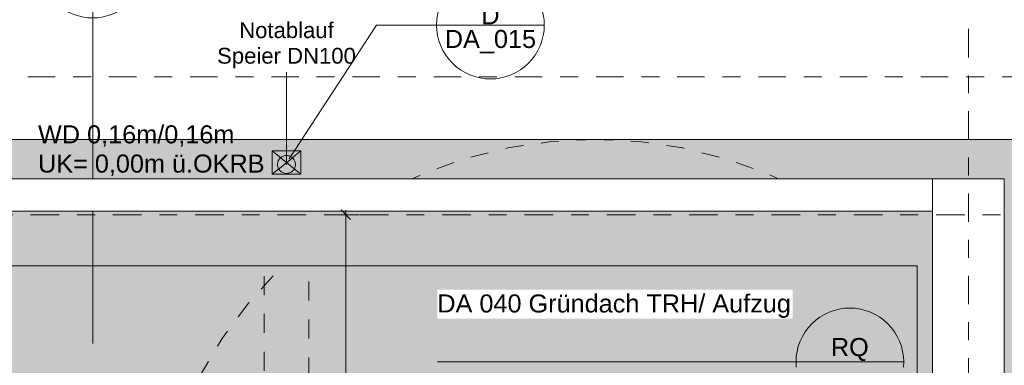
# Model space of a CAD drawing. Header units: metres. Extents: x -180 to 4, y -47 to 4.
# Tile 67 of 256: x -165.51 to -160.02, y -1.29 to 0.64. Entities that reach past the tile are written whole.
import ezdxf

# ---------------------------------------------------------------- set-up
doc = ezdxf.new("R2010")
doc.units = ezdxf.units.M
doc.header["$LTSCALE"] = 0.05
doc.header["$PDMODE"] = 1
doc.header["$PDSIZE"] = -2
for name, pattern in [('ISO-10 Strichpunktlinie', [4.699, 3.048, -0.762, 0.127, -0.762]), ('Linienart-34', [4.233, 2.116, -2.117]), ('Linienart-53', [5.291531, 3.175, -1.058062, 0.352704, -0.705764]), ('VW-01 Strichlinie kurz', [1.999894, 0.999947, -0.999947])]:
    doc.linetypes.add(name, pattern=pattern)
doc.layers.get('0').update_dxf_attribs({"lineweight": 25})
for name, color, linetype, lineweight, true_color in [('30 -34 Innenwände- 11 Durchbruch', 4, 'Continuous', 9, 0x00ffff), ('30 -36 Dächer- 3 Dachbeläge', 7, 'Continuous', 15, 0x9999ff), ('30 -36 Dächer- 3 Dachbeläge Gründach', 250, 'Continuous', 9, 0x333333), ('70 -72 Beschriftung- 1 Beschriftung allgemein', 7, 'Continuous', 9, 0xff6633), ('70 -72 Beschriftung- 7 Detailverweise', 7, 'Continuous', 9, 0x00dd00), ('70 -72 Beschriftung- 7 Detailverweise Linie', 7, 'Continuous', 9, 0x00dd00), ('70 -76 Bemaßung- 2 Allgemein', 7, 'Continuous', 5, 0x6666cc), ('CW-Unsichtbar', 7, 'Continuous', 9, 0x599559)]:
    doc.layers.add(name, color=color, linetype=linetype, lineweight=lineweight, true_color=true_color)
for name, color, linetype, lineweight in [('30 -36 Dächer- 9 Sonstiges zur KG360', 7, 'VW-01 Strichlinie kurz', 9), ('40 -41 Abwasser_Wasser_Gas- 2 Wasser-1', 7, 'Continuous', 15), ('60- 61 allgemeine Ausstattung- 4 Terrassen', 7, 'Continuous', 9), ('70 -71 Achsen- 1 Gebäudeachsen', 7, 'Linienart-53', 18), ('70 -72 Beschriftung- 5 Höhenkoten', 7, 'Continuous', 15), ('70 -73 Bauteildarst.- 2 verdeckt 0.15', 7, 'Linienart-34', 15), ('Keine', 7, 'Continuous', 9)]:
    doc.layers.add(name, color=color, linetype=linetype, lineweight=lineweight)
doc.styles.add('Arial', font='arial.ttf')
doc.dimstyles.new('k+k_klein', dxfattribs={"dimtxt": 0.075516, "dimasz": 0.05302, "dimexe": 0.05, "dimexo": 0.15, "dimgap": 0.005, "dimtad": 1, "dimdec": 3, "dimtxsty": 'Arial', "dimblk": 'VW_SLASH-2', "dimblk1": 'VW_SLASH-2', "dimblk2": 'VW_SLASH-2', "dimcen": 0, "dimdle": 0.025, "dimadec": 3, "dimazin": 0, "dimtfac": 0.75, "dimtdec": 3, "dimtix": 1, "dimtmove": 0, "dimatfit": 0, "dimldrblk": 'VW_FILLEDARROW', "dimfxl": 0.1, "dimfxlon": 1, "dimfrac": 2, "dimtolj": 1, "dimarcsym": 0})

# ---------------------------------------------------------------- blocks, each defined once
blk = doc.blocks.new('Gruppe-1391')
at = {"layer": '30 -36 Dächer- 9 Sonstiges zur KG360', "color": 9, "lineweight": 5, "true_color": 0xbababa, "flags": 128}
blk.add_lwpolyline([(-162.301, -0.027), (-162.056, -0.0391), (-161.8133, -0.0751), (-161.5753, -0.1347), (-161.3443, -0.2173), (-161.1225, -0.3222), (-160.9121, -0.4484), (-160.715, -0.5945), (-160.5332, -0.7593), (-160.3685, -0.9411), (-160.2223, -1.1381), (-160.0962, -1.3486), (-159.9913, -1.5703), (-159.9086, -1.8013), (-159.849, -2.0393), (-159.813, -2.282), (-159.801, -2.527), (-159.813, -2.7721), (-159.849, -3.0148), (-159.9086, -3.2528), (-159.9913, -3.4838), (-160.0962, -3.7055), (-160.2223, -3.916), (-160.3685, -4.113), (-160.5332, -4.2948), (-160.715, -4.4596), (-160.9121, -4.6057), (-161.1225, -4.7318), (-161.3443, -4.8367), (-161.5753, -4.9194), (-161.8133, -4.979), (-162.056, -5.015), (-162.301, -5.027), (-162.546, -5.015), (-162.7887, -4.979), (-163.0267, -4.9194), (-163.2577, -4.8367), (-163.4795, -4.7318), (-163.6899, -4.6057), (-163.887, -4.4596), (-164.0688, -4.2948), (-164.2335, -4.113), (-164.3797, -3.916), (-164.5058, -3.7055), (-164.6107, -3.4838), (-164.6934, -3.2528), (-164.753, -3.0148), (-164.789, -2.7721), (-164.801, -2.527), (-164.789, -2.282), (-164.753, -2.0393), (-164.6934, -1.8013), (-164.6107, -1.5703), (-164.5058, -1.3486), (-164.3797, -1.1381), (-164.2335, -0.9411), (-164.0688, -0.7593), (-163.887, -0.5945), (-163.6899, -0.4484), (-163.4795, -0.3222), (-163.2577, -0.2173), (-163.0267, -0.1347), (-162.7887, -0.0751), (-162.546, -0.0391)], close=True, dxfattribs=at)
at = {"layer": '30 -36 Dächer- 9 Sonstiges zur KG360', "lineweight": 9, "transparency": 33554687, "flags": 128}
blk.add_lwpolyline([(-162.301, -2.1858), (-161.9598, -2.5228), (-162.301, -2.8682), (-162.6422, -2.5313)], close=True, dxfattribs=at)
at = {"layer": '30 -36 Dächer- 9 Sonstiges zur KG360', "color": 7, "transparency": 33554687, "insert": (-161.9598, -2.4045), "char_height": 0.0881, "attachment_point": 1, "line_spacing_factor": 0.969685, "style": 'Arial'}
blk.add_mtext('Sekurant', dxfattribs=at)
at = {"color": 255, "linetype": 'Continuous', "transparency": 33554687}
blk.add_wipeout([(-162.3004, -2.5779), (-162.3054, -2.5777), (-162.3103, -2.577), (-162.3151, -2.5759), (-162.3199, -2.5742), (-162.3244, -2.5722), (-162.3287, -2.5696), (-162.3327, -2.5667), (-162.3365, -2.5634), (-162.3399, -2.5598), (-162.3429, -2.5558), (-162.3455, -2.5516), (-162.3477, -2.5471), (-162.3494, -2.5424), (-162.3507, -2.5376), (-162.3515, -2.5327), (-162.3518, -2.5277), (-162.3516, -2.5227), (-162.351, -2.5177), (-162.3498, -2.5129), (-162.3482, -2.5082), (-162.3461, -2.5036), (-162.3436, -2.4993), (-162.3407, -2.4953), (-162.3374, -2.4916), (-162.3337, -2.4882), (-162.3298, -2.4851), (-162.3255, -2.4825), (-162.321, -2.4803), (-162.3164, -2.4786), (-162.3115, -2.4773), (-162.3066, -2.4765), (-162.3016, -2.4762), (-162.2966, -2.4764), (-162.2917, -2.4771), (-162.2869, -2.4782), (-162.2821, -2.4799), (-162.2776, -2.4819), (-162.2733, -2.4844), (-162.2693, -2.4874), (-162.2655, -2.4907), (-162.2621, -2.4943), (-162.2591, -2.4983), (-162.2565, -2.5025), (-162.2543, -2.507), (-162.2526, -2.5117), (-162.2513, -2.5165), (-162.2505, -2.5214), (-162.2502, -2.5264), (-162.2504, -2.5314), (-162.251, -2.5363), (-162.2522, -2.5412), (-162.2538, -2.5459), (-162.2559, -2.5504), (-162.2584, -2.5547), (-162.2613, -2.5588), (-162.2646, -2.5625), (-162.2683, -2.5659), (-162.2722, -2.5689), (-162.2765, -2.5716), (-162.281, -2.5737), (-162.2856, -2.5755), (-162.2905, -2.5768), (-162.2954, -2.5775)], dxfattribs=at).dxf.layer = '30 -36 Dächer- 9 Sonstiges zur KG360'
at = {"layer": '30 -36 Dächer- 9 Sonstiges zur KG360', "linetype": 'Continuous', "transparency": 33554687, "flags": 128}
blk.add_lwpolyline([(-162.3004, -2.5779), (-162.3054, -2.5777), (-162.3103, -2.577), (-162.3151, -2.5759), (-162.3199, -2.5742), (-162.3244, -2.5722), (-162.3287, -2.5696), (-162.3327, -2.5667), (-162.3365, -2.5634), (-162.3399, -2.5598), (-162.3429, -2.5558), (-162.3455, -2.5516), (-162.3477, -2.5471), (-162.3494, -2.5424), (-162.3507, -2.5376), (-162.3515, -2.5327), (-162.3518, -2.5277), (-162.3516, -2.5227), (-162.351, -2.5177), (-162.3498, -2.5129), (-162.3482, -2.5082), (-162.3461, -2.5036), (-162.3436, -2.4993), (-162.3407, -2.4953), (-162.3374, -2.4916), (-162.3337, -2.4882), (-162.3298, -2.4851), (-162.3255, -2.4825), (-162.321, -2.4803), (-162.3164, -2.4786), (-162.3115, -2.4773), (-162.3066, -2.4765), (-162.3016, -2.4762), (-162.2966, -2.4764), (-162.2917, -2.4771), (-162.2869, -2.4782), (-162.2821, -2.4799), (-162.2776, -2.4819), (-162.2733, -2.4844), (-162.2693, -2.4874), (-162.2655, -2.4907), (-162.2621, -2.4943), (-162.2591, -2.4983), (-162.2565, -2.5025), (-162.2543, -2.507), (-162.2526, -2.5117), (-162.2513, -2.5165), (-162.2505, -2.5214), (-162.2502, -2.5264), (-162.2504, -2.5314), (-162.251, -2.5363), (-162.2522, -2.5412), (-162.2538, -2.5459), (-162.2559, -2.5504), (-162.2584, -2.5547), (-162.2613, -2.5588), (-162.2646, -2.5625), (-162.2683, -2.5659), (-162.2722, -2.5689), (-162.2765, -2.5716), (-162.281, -2.5737), (-162.2856, -2.5755), (-162.2905, -2.5768), (-162.2954, -2.5775)], close=True, dxfattribs=at)
blk = doc.blocks.new('Gruppe-1392')
at = {"layer": '30 -36 Dächer- 9 Sonstiges zur KG360', "color": 9, "lineweight": 5, "true_color": 0xbababa, "flags": 128}
blk.add_lwpolyline([(-167.821, -0.027), (-167.576, -0.0391), (-167.3333, -0.0751), (-167.0953, -0.1347), (-166.8643, -0.2173), (-166.6425, -0.3222), (-166.4321, -0.4484), (-166.235, -0.5945), (-166.0532, -0.7593), (-165.8885, -0.9411), (-165.7423, -1.1381), (-165.6162, -1.3486), (-165.5113, -1.5703), (-165.4286, -1.8013), (-165.369, -2.0393), (-165.333, -2.282), (-165.321, -2.527), (-165.333, -2.7721), (-165.369, -3.0148), (-165.4286, -3.2528), (-165.5113, -3.4838), (-165.6162, -3.7055), (-165.7423, -3.916), (-165.8885, -4.113), (-166.0532, -4.2948), (-166.235, -4.4596), (-166.4321, -4.6057), (-166.6425, -4.7318), (-166.8643, -4.8367), (-167.0953, -4.9194), (-167.3333, -4.979), (-167.576, -5.015), (-167.821, -5.027), (-168.066, -5.015), (-168.3087, -4.979), (-168.5467, -4.9194), (-168.7777, -4.8367), (-168.9995, -4.7318), (-169.2099, -4.6057), (-169.407, -4.4596), (-169.5888, -4.2948), (-169.7535, -4.113), (-169.8997, -3.916), (-170.0258, -3.7055), (-170.1307, -3.4838), (-170.2134, -3.2528), (-170.273, -3.0148), (-170.309, -2.7721), (-170.321, -2.527), (-170.309, -2.282), (-170.273, -2.0393), (-170.2134, -1.8013), (-170.1307, -1.5703), (-170.0258, -1.3486), (-169.8997, -1.1381), (-169.7535, -0.9411), (-169.5888, -0.7593), (-169.407, -0.5945), (-169.2099, -0.4484), (-168.9995, -0.3222), (-168.7777, -0.2173), (-168.5467, -0.1347), (-168.3087, -0.0751), (-168.066, -0.0391)], close=True, dxfattribs=at)
at = {"layer": '30 -36 Dächer- 9 Sonstiges zur KG360', "lineweight": 9, "transparency": 33554687, "flags": 128}
blk.add_lwpolyline([(-167.821, -2.1858), (-167.4798, -2.5228), (-167.821, -2.8682), (-168.1622, -2.5313)], close=True, dxfattribs=at)
at = {"layer": '30 -36 Dächer- 9 Sonstiges zur KG360', "color": 7, "transparency": 33554687, "insert": (-167.4798, -2.4045), "char_height": 0.0881, "attachment_point": 1, "line_spacing_factor": 0.969685, "style": 'Arial'}
blk.add_mtext('Sekurant', dxfattribs=at)
at = {"color": 255, "linetype": 'Continuous', "transparency": 33554687}
blk.add_wipeout([(-167.8204, -2.5779), (-167.8254, -2.5777), (-167.8303, -2.577), (-167.8351, -2.5759), (-167.8399, -2.5742), (-167.8444, -2.5722), (-167.8487, -2.5696), (-167.8527, -2.5667), (-167.8565, -2.5634), (-167.8599, -2.5598), (-167.8629, -2.5558), (-167.8655, -2.5516), (-167.8677, -2.5471), (-167.8694, -2.5424), (-167.8707, -2.5376), (-167.8715, -2.5327), (-167.8718, -2.5277), (-167.8716, -2.5227), (-167.871, -2.5177), (-167.8698, -2.5129), (-167.8682, -2.5082), (-167.8661, -2.5036), (-167.8636, -2.4993), (-167.8607, -2.4953), (-167.8574, -2.4916), (-167.8537, -2.4882), (-167.8498, -2.4851), (-167.8455, -2.4825), (-167.841, -2.4803), (-167.8364, -2.4786), (-167.8315, -2.4773), (-167.8266, -2.4765), (-167.8216, -2.4762), (-167.8166, -2.4764), (-167.8117, -2.4771), (-167.8069, -2.4782), (-167.8021, -2.4799), (-167.7976, -2.4819), (-167.7933, -2.4844), (-167.7893, -2.4874), (-167.7855, -2.4907), (-167.7821, -2.4943), (-167.7791, -2.4983), (-167.7765, -2.5025), (-167.7743, -2.507), (-167.7726, -2.5117), (-167.7713, -2.5165), (-167.7705, -2.5214), (-167.7702, -2.5264), (-167.7704, -2.5314), (-167.771, -2.5363), (-167.7722, -2.5412), (-167.7738, -2.5459), (-167.7759, -2.5504), (-167.7784, -2.5547), (-167.7813, -2.5588), (-167.7846, -2.5625), (-167.7883, -2.5659), (-167.7922, -2.5689), (-167.7965, -2.5716), (-167.801, -2.5737), (-167.8056, -2.5755), (-167.8105, -2.5768), (-167.8154, -2.5775)], dxfattribs=at).dxf.layer = '30 -36 Dächer- 9 Sonstiges zur KG360'
at = {"layer": '30 -36 Dächer- 9 Sonstiges zur KG360', "linetype": 'Continuous', "transparency": 33554687, "flags": 128}
blk.add_lwpolyline([(-167.8204, -2.5779), (-167.8254, -2.5777), (-167.8303, -2.577), (-167.8351, -2.5759), (-167.8399, -2.5742), (-167.8444, -2.5722), (-167.8487, -2.5696), (-167.8527, -2.5667), (-167.8565, -2.5634), (-167.8599, -2.5598), (-167.8629, -2.5558), (-167.8655, -2.5516), (-167.8677, -2.5471), (-167.8694, -2.5424), (-167.8707, -2.5376), (-167.8715, -2.5327), (-167.8718, -2.5277), (-167.8716, -2.5227), (-167.871, -2.5177), (-167.8698, -2.5129), (-167.8682, -2.5082), (-167.8661, -2.5036), (-167.8636, -2.4993), (-167.8607, -2.4953), (-167.8574, -2.4916), (-167.8537, -2.4882), (-167.8498, -2.4851), (-167.8455, -2.4825), (-167.841, -2.4803), (-167.8364, -2.4786), (-167.8315, -2.4773), (-167.8266, -2.4765), (-167.8216, -2.4762), (-167.8166, -2.4764), (-167.8117, -2.4771), (-167.8069, -2.4782), (-167.8021, -2.4799), (-167.7976, -2.4819), (-167.7933, -2.4844), (-167.7893, -2.4874), (-167.7855, -2.4907), (-167.7821, -2.4943), (-167.7791, -2.4983), (-167.7765, -2.5025), (-167.7743, -2.507), (-167.7726, -2.5117), (-167.7713, -2.5165), (-167.7705, -2.5214), (-167.7702, -2.5264), (-167.7704, -2.5314), (-167.771, -2.5363), (-167.7722, -2.5412), (-167.7738, -2.5459), (-167.7759, -2.5504), (-167.7784, -2.5547), (-167.7813, -2.5588), (-167.7846, -2.5625), (-167.7883, -2.5659), (-167.7922, -2.5689), (-167.7965, -2.5716), (-167.801, -2.5737), (-167.8056, -2.5755), (-167.8105, -2.5768), (-167.8154, -2.5775)], close=True, dxfattribs=at)
blk = doc.blocks.new('Gruppe-1409')
at = {"layer": '70 -72 Beschriftung- 1 Beschriftung allgemein', "linetype": 'Continuous', "lineweight": 0}
blk.add_hatch(color=30, dxfattribs=at).paths.add_polyline_path([(-164.0218, 0.3446), (-164.021, 0.3476), (-164.0202, 0.3446)])
at = {"layer": '70 -72 Beschriftung- 1 Beschriftung allgemein', "lineweight": 5, "flags": 128}
blk.add_lwpolyline([(-164.0218, 0.3446), (-164.021, 0.3476), (-164.0202, 0.3446)], close=True, dxfattribs=at)
at = {"layer": '70 -72 Beschriftung- 1 Beschriftung allgemein', "insert": (-164.021, 0.6257), "char_height": 0.088103, "attachment_point": 2, "line_spacing_factor": 0.969685, "style": 'Arial'}
blk.add_mtext('Notablauf\\PSpeier DN100', dxfattribs=at)
at = {"color": 255}
blk.add_wipeout([(-163.9777, -0.192), (-163.9804, -0.1962), (-163.9834, -0.2), (-163.9868, -0.2035), (-163.9906, -0.2067), (-163.9946, -0.2095), (-163.9989, -0.2119), (-164.0034, -0.2138), (-164.0081, -0.2153), (-164.0129, -0.2164), (-164.0177, -0.2169), (-164.0226, -0.217), (-164.0275, -0.2166), (-164.0324, -0.2157), (-164.0371, -0.2144), (-164.0416, -0.2126), (-164.046, -0.2103), (-164.0501, -0.2077), (-164.054, -0.2046), (-164.0575, -0.2012), (-164.0607, -0.1975), (-164.0635, -0.1934), (-164.0658, -0.1892), (-164.0678, -0.1847), (-164.0693, -0.18), (-164.0703, -0.1752), (-164.0709, -0.1703), (-164.071, -0.1654), (-164.0706, -0.1605), (-164.0697, -0.1557), (-164.0683, -0.151), (-164.0665, -0.1464), (-164.0643, -0.142), (-164.0616, -0.1379), (-164.0586, -0.1341), (-164.0552, -0.1305), (-164.0514, -0.1274), (-164.0474, -0.1246), (-164.0431, -0.1222), (-164.0386, -0.1202), (-164.0339, -0.1187), (-164.0291, -0.1177), (-164.0243, -0.1171), (-164.0194, -0.1171), (-164.0145, -0.1175), (-164.0096, -0.1183), (-164.0049, -0.1197), (-164.0004, -0.1215), (-163.996, -0.1237), (-163.9919, -0.1264), (-163.988, -0.1294), (-163.9845, -0.1329), (-163.9813, -0.1366), (-163.9785, -0.1406), (-163.9762, -0.1449), (-163.9742, -0.1494), (-163.9727, -0.1541), (-163.9717, -0.1589), (-163.9711, -0.1638), (-163.971, -0.1687), (-163.9714, -0.1736), (-163.9723, -0.1784), (-163.9737, -0.1831), (-163.9755, -0.1877)], dxfattribs=at).dxf.layer = '40 -41 Abwasser_Wasser_Gas- 2 Wasser-1'
at = {"layer": '40 -41 Abwasser_Wasser_Gas- 2 Wasser-1', "flags": 128}
blk.add_lwpolyline([(-163.9777, -0.192), (-163.9804, -0.1962), (-163.9834, -0.2), (-163.9868, -0.2035), (-163.9906, -0.2067), (-163.9946, -0.2095), (-163.9989, -0.2119), (-164.0034, -0.2138), (-164.0081, -0.2153), (-164.0129, -0.2164), (-164.0177, -0.2169), (-164.0226, -0.217), (-164.0275, -0.2166), (-164.0324, -0.2157), (-164.0371, -0.2144), (-164.0416, -0.2126), (-164.046, -0.2103), (-164.0501, -0.2077), (-164.054, -0.2046), (-164.0575, -0.2012), (-164.0607, -0.1975), (-164.0635, -0.1934), (-164.0658, -0.1892), (-164.0678, -0.1847), (-164.0693, -0.18), (-164.0703, -0.1752), (-164.0709, -0.1703), (-164.071, -0.1654), (-164.0706, -0.1605), (-164.0697, -0.1557), (-164.0683, -0.151), (-164.0665, -0.1464), (-164.0643, -0.142), (-164.0616, -0.1379), (-164.0586, -0.1341), (-164.0552, -0.1305), (-164.0514, -0.1274), (-164.0474, -0.1246), (-164.0431, -0.1222), (-164.0386, -0.1202), (-164.0339, -0.1187), (-164.0291, -0.1177), (-164.0243, -0.1171), (-164.0194, -0.1171), (-164.0145, -0.1175), (-164.0096, -0.1183), (-164.0049, -0.1197), (-164.0004, -0.1215), (-163.996, -0.1237), (-163.9919, -0.1264), (-163.988, -0.1294), (-163.9845, -0.1329), (-163.9813, -0.1366), (-163.9785, -0.1406), (-163.9762, -0.1449), (-163.9742, -0.1494), (-163.9727, -0.1541), (-163.9717, -0.1589), (-163.9711, -0.1638), (-163.971, -0.1687), (-163.9714, -0.1736), (-163.9723, -0.1784), (-163.9737, -0.1831), (-163.9755, -0.1877)], close=True, dxfattribs=at)
at = {"layer": '70 -72 Beschriftung- 1 Beschriftung allgemein'}
blk.add_line((-164.021, -0.167), (-164.021, 0.3476), dxfattribs=at)
blk = doc.blocks.new('Gruppe-1413')
at = {"layer": '70 -72 Beschriftung- 7 Detailverweise'}
blk.add_line((0.935, 0), (0.335, 0), dxfattribs=at)
at = {"layer": '70 -72 Beschriftung- 7 Detailverweise', "flags": 128}
blk.add_lwpolyline([(0.935, 0), (0.9336, -0.0294), (0.9292, -0.0585), (0.9221, -0.0871), (0.9122, -0.1148), (0.8996, -0.1414), (0.8844, -0.1667), (0.8669, -0.1903), (0.8471, -0.2121), (0.8253, -0.2319), (0.8017, -0.2494), (0.7764, -0.2646), (0.7498, -0.2772), (0.7221, -0.2871), (0.6935, -0.2942), (0.6644, -0.2986), (0.635, -0.3), (0.6056, -0.2986), (0.5765, -0.2942), (0.5479, -0.2871), (0.5202, -0.2772), (0.4936, -0.2646), (0.4683, -0.2494), (0.4447, -0.2319), (0.4229, -0.2121), (0.4031, -0.1903), (0.3856, -0.1667), (0.3704, -0.1414), (0.3578, -0.1148), (0.3479, -0.0871), (0.3408, -0.0585), (0.3364, -0.0294), (0.335, 0), (0.3364, 0.0294), (0.3408, 0.0585), (0.3479, 0.0871), (0.3578, 0.1148), (0.3704, 0.1414), (0.3856, 0.1667), (0.4031, 0.1903), (0.4229, 0.2121), (0.4447, 0.2319), (0.4683, 0.2494), (0.4936, 0.2646), (0.5202, 0.2772), (0.5479, 0.2871), (0.5765, 0.2942), (0.6056, 0.2986), (0.635, 0.3), (0.6644, 0.2986), (0.6935, 0.2942), (0.7221, 0.2871), (0.7498, 0.2772), (0.7764, 0.2646), (0.8017, 0.2494), (0.8253, 0.2319), (0.8471, 0.2121), (0.8669, 0.1903), (0.8844, 0.1667), (0.8996, 0.1414), (0.9122, 0.1148), (0.9221, 0.0871), (0.9292, 0.0585), (0.9336, 0.0294)], close=True, dxfattribs=at)
at = {"layer": '70 -72 Beschriftung- 7 Detailverweise'}
blk.add_point((0.635, 0), dxfattribs=at)
at = {"layer": '70 -72 Beschriftung- 7 Detailverweise', "line_spacing_factor": 0.96878, "style": 'Arial'}
for s, insert, char_height, attachment_point in [('D', (0.635, 0.0046), 0.1007, 8), ('DA_020', (0.635, -0.0267), 0.10069, 2)]:
    blk.add_mtext(s, dxfattribs=dict(at, insert=insert, char_height=char_height, attachment_point=attachment_point))
blk = doc.blocks.new('Referenzmarkierung-106')
at = {"layer": '70 -72 Beschriftung- 7 Detailverweise', "transparency": 33554687}
for q in [(-1.4805, 0), (0.635, 0)]:
    blk.add_line((0, 0), q, dxfattribs=at)
at = {"layer": '70 -72 Beschriftung- 7 Detailverweise', "color": 7, "transparency": 33554687}
blk.add_blockref('Gruppe-1413', (0, 0), dxfattribs=at)
blk = doc.blocks.new('Gruppe-1419')
at = {"layer": '70 -72 Beschriftung- 7 Detailverweise'}
blk.add_line((0.935, 0), (0.335, 0), dxfattribs=at)
at = {"layer": '70 -72 Beschriftung- 7 Detailverweise', "flags": 128}
blk.add_lwpolyline([(0.935, 0), (0.9336, -0.0294), (0.9292, -0.0585), (0.9221, -0.0871), (0.9122, -0.1148), (0.8996, -0.1414), (0.8844, -0.1667), (0.8669, -0.1903), (0.8471, -0.2121), (0.8253, -0.2319), (0.8017, -0.2494), (0.7764, -0.2646), (0.7498, -0.2772), (0.7221, -0.2871), (0.6935, -0.2942), (0.6644, -0.2986), (0.635, -0.3), (0.6056, -0.2986), (0.5765, -0.2942), (0.5479, -0.2871), (0.5202, -0.2772), (0.4936, -0.2646), (0.4683, -0.2494), (0.4447, -0.2319), (0.4229, -0.2121), (0.4031, -0.1903), (0.3856, -0.1667), (0.3704, -0.1414), (0.3578, -0.1148), (0.3479, -0.0871), (0.3408, -0.0585), (0.3364, -0.0294), (0.335, 0), (0.3364, 0.0294), (0.3408, 0.0585), (0.3479, 0.0871), (0.3578, 0.1148), (0.3704, 0.1414), (0.3856, 0.1667), (0.4031, 0.1903), (0.4229, 0.2121), (0.4447, 0.2319), (0.4683, 0.2494), (0.4936, 0.2646), (0.5202, 0.2772), (0.5479, 0.2871), (0.5765, 0.2942), (0.6056, 0.2986), (0.635, 0.3), (0.6644, 0.2986), (0.6935, 0.2942), (0.7221, 0.2871), (0.7498, 0.2772), (0.7764, 0.2646), (0.8017, 0.2494), (0.8253, 0.2319), (0.8471, 0.2121), (0.8669, 0.1903), (0.8844, 0.1667), (0.8996, 0.1414), (0.9122, 0.1148), (0.9221, 0.0871), (0.9292, 0.0585), (0.9336, 0.0294)], close=True, dxfattribs=at)
at = {"layer": '70 -72 Beschriftung- 7 Detailverweise'}
blk.add_point((0.635, 0), dxfattribs=at)
at = {"layer": '70 -72 Beschriftung- 7 Detailverweise', "line_spacing_factor": 0.96878, "style": 'Arial'}
for s, insert, char_height, attachment_point in [('D', (0.635, 0.0046), 0.1007, 8), ('DA_015', (0.635, -0.0267), 0.10069, 2)]:
    blk.add_mtext(s, dxfattribs=dict(at, insert=insert, char_height=char_height, attachment_point=attachment_point))
blk = doc.blocks.new('Referenzmarkierung-112')
at = {"layer": '70 -72 Beschriftung- 7 Detailverweise', "transparency": 33554687}
for q in [(-0.4863, -0.7448), (0.635, 0)]:
    blk.add_line((0, 0), q, dxfattribs=at)
at = {"layer": '70 -72 Beschriftung- 7 Detailverweise', "color": 7, "transparency": 33554687}
blk.add_blockref('Gruppe-1419', (0, 0), dxfattribs=at)
blk = doc.blocks.new('Gruppe-1433')
at = {"layer": '30 -36 Dächer- 3 Dachbeläge Gründach', "linetype": 'Continuous', "lineweight": 0, "true_color": 0xe7eedf, "transparency": 33554687}
blk.add_hatch(color=254, dxfattribs=at).paths.add_polyline_path([(-175.136, -0.732), (-160.506, -0.732), (-160.506, -11.412), (-175.136, -11.412)])
at = {"layer": '30 -36 Dächer- 3 Dachbeläge Gründach', "flags": 128}
blk.add_lwpolyline([(-175.136, -0.732), (-160.506, -0.732), (-160.506, -11.412), (-175.136, -11.412)], close=True, dxfattribs=at)
at = {"layer": '70 -72 Beschriftung- 7 Detailverweise', "transparency": 33554687}
for p, q in [((-165.101, 0.315), (-165.101, 0.95)), ((-163.5194, 0.61), (-162.8844, 0.61))]:
    blk.add_line(p, q, dxfattribs=at)
at = {"layer": '70 -72 Beschriftung- 7 Detailverweise'}
blk.add_line((-162.5844, 0.61), (-163.1844, 0.61), dxfattribs=at)
at = {"layer": '70 -72 Beschriftung- 7 Detailverweise', "flags": 128}
blk.add_lwpolyline([(-162.5902, 0.6685), (-162.5859, 0.6394), (-162.5844, 0.61), (-162.5859, 0.5806), (-162.5902, 0.5515), (-162.5974, 0.5229), (-162.6073, 0.4952), (-162.6199, 0.4686), (-162.635, 0.4433), (-162.6525, 0.4197), (-162.6723, 0.3979), (-162.6941, 0.3781), (-162.7178, 0.3606), (-162.743, 0.3454), (-162.7696, 0.3328), (-162.7974, 0.3229), (-162.8259, 0.3158), (-162.855, 0.3114), (-162.8844, 0.31), (-162.9138, 0.3114), (-162.943, 0.3158), (-162.9715, 0.3229), (-162.9992, 0.3328), (-163.0259, 0.3454), (-163.0511, 0.3606), (-163.0748, 0.3781), (-163.0966, 0.3979), (-163.1163, 0.4197), (-163.1339, 0.4433), (-163.149, 0.4686), (-163.1616, 0.4952), (-163.1715, 0.5229), (-163.1787, 0.5515), (-163.183, 0.5806), (-163.1844, 0.61), (-163.183, 0.6394), (-163.1787, 0.6685)], dxfattribs=at)
at = {"layer": '70 -72 Beschriftung- 7 Detailverweise'}
blk.add_point((-162.8844, 0.61), dxfattribs=at)
at = {"layer": '70 -72 Beschriftung- 7 Detailverweise', "insert": (-162.8844, 0.5833), "char_height": 0.10069, "attachment_point": 2, "line_spacing_factor": 0.96878, "style": 'Arial'}
blk.add_mtext('DA_015', dxfattribs=at)
at = {"layer": 'Keine', "color": 7}
for name in ['Gruppe-1392', 'Gruppe-1391']:
    blk.add_blockref(name, (0, 0), dxfattribs=at)
at = {"layer": '70 -73 Bauteildarst.- 2 verdeckt 0.15', "flags": 128}
blk.add_lwpolyline([(-164.1462, -0.647), (-163.896, -0.647), (-163.896, -6.447), (-164.1462, -6.447)], close=True, dxfattribs=at)
at = {"layer": '40 -41 Abwasser_Wasser_Gas- 2 Wasser-1', "color": 7}
blk.add_blockref('Gruppe-1409', (0, 0), dxfattribs=at)
at = {"layer": '70 -72 Beschriftung- 7 Detailverweise', "transparency": 33554687}
blk.add_line((-163.5194, 0.61), (-164.0058, -0.1348), dxfattribs=at)
at = {"layer": '70 -72 Beschriftung- 7 Detailverweise'}
blk.add_blockref('Referenzmarkierung-112', (-163.5194, 0.61), dxfattribs=at)
at = {"color": 255, "lineweight": 9}
blk.add_wipeout([(-160.051, -11.867), (-167.8062, -11.867), (-167.8062, -11.412), (-160.506, -11.412), (-160.506, -0.732), (-167.8062, -0.732), (-167.8062, -0.277), (-160.051, -0.277)], dxfattribs=at).dxf.layer = '30 -36 Dächer- 3 Dachbeläge'
at = {"layer": '30 -36 Dächer- 3 Dachbeläge', "linetype": 'Continuous', "lineweight": 9}
h = blk.add_hatch(dxfattribs=at)
h.set_pattern_fill('{914A209A-ED12-11EE-87B6-5CE', style=0, pattern_type=2)
h.set_pattern_definition([(-22, (-159.863306, -7.597042), (-0.018555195, 0.04226461), [0.000625, -0.061875]), (14, (-159.855057, -7.619718), (-0.03711039, -0.027832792), [0.000625, -0.030625]), (-3.77456, (-159.91382, -7.63415), (-0.01958604, 0.06597403), [0.00028186, -0.09367194]), (-68, (-159.74373, -7.57024), (0.1926424, 0.04408), [0.0002813, -0.0934688]), (96, (-159.87774, -7.661983), (-0.03610527, -0.06319548), [0.0005625, -0.0931875]), (132, (-159.849908, -7.63828), (0.04020292, 0.004123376), [0.0003125, -0.0621875]), (-17, (-159.88186, -7.62178), (0.0930531, 0.02892868), [0.000625, -0.061875]), (-145, (-159.876705, -7.616625), (0.06266964, -0.04009224), [0.000625, -0.061875]), (-137, (-159.89114, -7.613533), (0.0494443, -0.02123569), [0.000625, -0.061875])])
h.paths.add_polyline_path([(-160.051, -0.277), (-175.591, -0.277), (-175.591, -11.867), (-160.051, -11.867)])
h.paths.add_polyline_path([(-175.136, -0.732), (-160.506, -0.732), (-160.506, -11.412), (-175.136, -11.412)])
at = {"layer": '30 -36 Dächer- 3 Dachbeläge', "lineweight": 9, "flags": 128}
for points in [[(-160.051, -0.277), (-175.591, -0.277), (-175.591, -11.867), (-160.051, -11.867)], [(-175.136, -0.732), (-160.506, -0.732), (-160.506, -11.412), (-175.136, -11.412)]]:
    blk.add_lwpolyline(points, close=True, dxfattribs=at)
at = {"layer": '70 -72 Beschriftung- 7 Detailverweise', "transparency": 33554687}
for p, q in [((-165.101, 0.315), (-165.101, -1.1656)), ((-161.5167, -1.2678), (-163.1803, -1.2678)), ((-161.5167, -1.2678), (-160.8817, -1.2678))]:
    blk.add_line(p, q, dxfattribs=at)
at = {"layer": '70 -72 Beschriftung- 7 Detailverweise'}
blk.add_line((-161.1817, -1.2678), (-160.5817, -1.2678), dxfattribs=at)
blk.add_point((-160.8817, -1.2678), dxfattribs=at)
at = {"layer": '70 -72 Beschriftung- 7 Detailverweise', "rotation": 90}
blk.add_blockref('Referenzmarkierung-106', (-165.101, 0.315), dxfattribs=at)
at = {"layer": '70 -72 Beschriftung- 7 Detailverweise', "insert": (-160.8817, -1.2632), "char_height": 0.10069, "attachment_point": 8, "line_spacing_factor": 0.96878, "style": 'Arial'}
blk.add_mtext('RQ', dxfattribs=at)
at = {"color": 255, "linetype": 'Continuous'}
blk.add_wipeout([(-163.1803, -1.0274), (-161.201, -1.0274), (-161.201, -0.8651), (-163.1803, -0.8651)], dxfattribs=at).dxf.layer = '70 -72 Beschriftung- 5 Höhenkoten'
at = {"layer": '30 -36 Dächer- 3 Dachbeläge', "linetype": 'Continuous', "lineweight": 0, "transparency": 33554687}
h = blk.add_hatch(color=254, dxfattribs=at)
h.paths.add_polyline_path([(-175.841, -12.117), (-159.801, -12.117), (-159.801, -0.027), (-175.841, -0.027)])
h.paths.add_polyline_path([(-160.051, -0.277), (-160.051, -11.867), (-175.591, -11.867), (-175.591, -0.277)])
at = {"layer": '30 -36 Dächer- 3 Dachbeläge', "flags": 128}
for points in [[(-175.841, -12.117), (-159.801, -12.117), (-159.801, -0.027), (-175.841, -0.027)], [(-160.051, -0.277), (-160.051, -11.867), (-175.591, -11.867), (-175.591, -0.277)]]:
    blk.add_lwpolyline(points, close=True, dxfattribs=at)
at = {"layer": '70 -72 Beschriftung- 7 Detailverweise', "flags": 128}
blk.add_lwpolyline([(-161.1803, -1.2972), (-161.1817, -1.2678), (-161.1803, -1.2384), (-161.176, -1.2093), (-161.1688, -1.1807), (-161.1589, -1.153), (-161.1463, -1.1264), (-161.1312, -1.1011), (-161.1136, -1.0775), (-161.0939, -1.0557), (-161.0721, -1.0359), (-161.0484, -1.0184), (-161.0232, -1.0032), (-160.9965, -0.9906), (-160.9688, -0.9807), (-160.9403, -0.9736), (-160.9111, -0.9692), (-160.8817, -0.9678), (-160.8523, -0.9692), (-160.8232, -0.9736), (-160.7947, -0.9807), (-160.7669, -0.9906), (-160.7403, -1.0032), (-160.7151, -1.0184), (-160.6914, -1.0359), (-160.6696, -1.0557), (-160.6498, -1.0775), (-160.6323, -1.1011), (-160.6172, -1.1264), (-160.6046, -1.153), (-160.5947, -1.1807), (-160.5875, -1.2093), (-160.5832, -1.2384), (-160.5817, -1.2678), (-160.5832, -1.2972)], dxfattribs=at)
at = {"layer": '70 -72 Beschriftung- 5 Höhenkoten', "insert": (-163.1803, -0.8918), "char_height": 0.100689, "attachment_point": 1, "line_spacing_factor": 0.96878, "style": 'Arial'}
blk.add_mtext('DA 040 Gründach TRH/ Aufzug', dxfattribs=at)
blk = doc.blocks.new('Gruppe-1438')
at = {"color": 255, "lineweight": 9}
blk.add_wipeout([(-160.421, -0.247), (-160.021, -0.247), (-160.021, -11.897), (-160.421, -11.897)], dxfattribs=at).dxf.layer = '60- 61 allgemeine Ausstattung- 4 Terrassen'
at = {"layer": '60- 61 allgemeine Ausstattung- 4 Terrassen', "lineweight": 9, "flags": 128}
blk.add_lwpolyline([(-160.421, -0.247), (-160.021, -0.247), (-160.021, -11.897), (-160.421, -11.897)], close=True, dxfattribs=at)
at = {"color": 255, "lineweight": 9}
blk.add_wipeout([(-167.621, -0.247), (-160.421, -0.247), (-160.421, -0.427), (-167.621, -0.427)], dxfattribs=at).dxf.layer = '60- 61 allgemeine Ausstattung- 4 Terrassen'
at = {"layer": '60- 61 allgemeine Ausstattung- 4 Terrassen', "lineweight": 9, "flags": 128}
blk.add_lwpolyline([(-167.621, -0.247), (-160.421, -0.247), (-160.421, -0.427), (-167.621, -0.427)], close=True, dxfattribs=at)
blk = doc.blocks.new('Gruppe-1625')
at = {"layer": '30 -34 Innenwände- 11 Durchbruch', "flags": 128}
blk.add_lwpolyline([(-163.941, -0.221), (-164.101, -0.221), (-163.941, -0.091), (-164.101, -0.091)], close=True, dxfattribs=at)
blk = doc.blocks.new('Gruppe-1626')
at = {"layer": '30 -34 Innenwände- 11 Durchbruch', "linetype": 'Continuous', "lineweight": 0}
blk.add_hatch(color=4, dxfattribs=at).paths.add_polyline_path([(-163.941, -0.091), (-163.941, -0.221), (-164.101, -0.091), (-164.101, -0.221)])
at = {"layer": '30 -34 Innenwände- 11 Durchbruch', "flags": 128}
blk.add_lwpolyline([(-163.941, -0.091), (-163.941, -0.221), (-164.101, -0.091), (-164.101, -0.221)], close=True, dxfattribs=at)
blk = doc.blocks.new('Gruppe-1627')
at = {"layer": '30 -34 Innenwände- 11 Durchbruch', "insert": (-165.4055, -0.231), "char_height": 0.100689, "attachment_point": 7, "line_spacing_factor": 0.970891, "style": 'Arial'}
blk.add_mtext('WD 0,16m/0,16m\\PUK= 0,00m ü.OKRB', dxfattribs=at)
blk = doc.blocks.new('Gruppe-1628')
at = {"layer": '30 -34 Innenwände- 11 Durchbruch', "color": 7, "transparency": 33554687}
blk.add_blockref('Gruppe-1627', (0, 0), dxfattribs=at)
at = {"layer": '30 -34 Innenwände- 11 Durchbruch'}
for name in ['Gruppe-1625', 'Gruppe-1626']:
    blk.add_blockref(name, (0, 0), dxfattribs=at)
blk = doc.blocks.new('Gruppe-1629')
at = {"layer": 'CW-Unsichtbar', "linetype": 'Continuous', "lineweight": 5, "transparency": 33554687}
for p in [(-164.101, -0.156), (-163.941, -0.156)]:
    blk.add_point(p, dxfattribs=at)
at = {"layer": '30 -34 Innenwände- 11 Durchbruch', "color": 7, "transparency": 33554687}
blk.add_blockref('Gruppe-1628', (0, 0), dxfattribs=at)
at = {"layer": '30 -34 Innenwände- 11 Durchbruch', "color": 0, "flags": 1}
for tag in ['IFC_UUID', 'instanceID', 'prm0_name', 'prm0_type', 'prm0_value', 'prm1_name', 'prm1_type', 'prm1_value', 'prm2_name', 'prm2_type', 'prm2_value', 'prm3_name', 'prm3_type', 'prm3_value', 'prm4_name', 'prm4_type', 'prm4_value', 'prm5_name', 'prm5_type', 'prm5_value', 'prm6_name', 'prm6_type', 'prm6_value', 'prm7_name', 'prm7_type', 'prm7_value']:
    blk.add_attdef(tag, (-165.4055, -0.2356), '', height=0.00018, dxfattribs=at)
blk = doc.blocks.new('_Dach_2D (2D)')
at = {"layer": '70 -72 Beschriftung- 1 Beschriftung allgemein', "color": 7}
blk.add_blockref('Gruppe-1433', (0, 0), dxfattribs=at)
at = {"layer": '60- 61 allgemeine Ausstattung- 4 Terrassen', "color": 7}
blk.add_blockref('Gruppe-1438', (0, 0), dxfattribs=at)
at = {"layer": '30 -34 Innenwände- 11 Durchbruch'}
blk.add_blockref('Gruppe-1629', (0, 0), dxfattribs=at)
blk = doc.blocks.new('VW_SLASH-2')
at = {"color": 0, "linetype": 'ByBlock', "lineweight": -2, "transparency": 16777216}
blk.add_line((0.47, 0), (-1, 0), dxfattribs=at)
at = {"color": 0, "lineweight": 5, "transparency": 16777216, "flags": 128}
blk.add_lwpolyline([(0.5, 0.5), (-0.5, -0.5)], dxfattribs=at)
blk = doc.blocks.new('*D2240')
at = {"layer": '70 -76 Bemaßung- 2 Allgemein', "color": 0, "lineweight": -2}
for p, q in [((-160.221, 2.3), (-160.221, 2.45)), ((-159.624, 2.3), (-159.624, 2.45)), ((-159.677, 2.4), (-160.168, 2.4))]:
    blk.add_line(p, q, dxfattribs=at)
at = {"layer": 'Defpoints', "color": 0}
for p in [(-160.221, 2.4), (-160.221, 1.9), (-159.624, -0.497)]:
    blk.add_point(p, dxfattribs=at)
at = {"layer": '70 -76 Bemaßung- 2 Allgemein', "color": 0, "lineweight": -2, "xscale": 0.05302001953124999, "yscale": 0.05302001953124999, "zscale": 0.05302001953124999, "rotation": 180}
blk.add_blockref('VW_SLASH-2', (-160.221, 2.4), dxfattribs=at)
at = {"layer": '70 -76 Bemaßung- 2 Allgemein', "color": 0, "lineweight": -2, "xscale": 0.05302001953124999, "yscale": 0.05302001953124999, "zscale": 0.05302001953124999}
blk.add_blockref('VW_SLASH-2', (-159.624, 2.4), dxfattribs=at)
at = {"layer": '70 -76 Bemaßung- 2 Allgemein', "color": 0, "insert": (-159.9225, 2.4723), "char_height": 0.100689, "attachment_point": 5, "style": 'Arial'}
blk.add_mtext('\\A1;59\\S7^ ;', dxfattribs=at)
blk = doc.blocks.new('VW_FILLEDARROW')
at = {"linetype": 'Continuous', "lineweight": 0, "transparency": 16777216}
blk.add_hatch(color=0, dxfattribs=at).paths.add_polyline_path([(-2.83, 0.76), (0, 0), (-2.83, -0.76)])
at = {"color": 0, "lineweight": 5, "transparency": 16777216, "flags": 128}
blk.add_lwpolyline([(-2.83, 0.76), (0, 0), (-2.83, -0.76)], close=True, dxfattribs=at)
blk = doc.blocks.new('*D2348')
at = {"layer": '70 -76 Bemaßung- 2 Allgemein', "color": 0, "lineweight": -2}
for p, q in [((-163.6156, -0.447), (-163.74, -0.447)), ((-163.69, -7.779), (-163.69, -0.5001)), ((-163.59, -7.832), (-163.74, -7.832))]:
    blk.add_line(p, q, dxfattribs=at)
at = {"layer": 'Defpoints', "color": 0}
for p in [(-163.69, -0.447), (-163.4656, -0.447), (-163.306, -7.832)]:
    blk.add_point(p, dxfattribs=at)
at = {"layer": '70 -76 Bemaßung- 2 Allgemein', "color": 0, "lineweight": -2, "xscale": 0.05302001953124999, "yscale": 0.05302001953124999, "zscale": 0.05302001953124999}
for p, rotation in [((-163.69, -0.447), 90), ((-163.69, -7.832), 270)]:
    blk.add_blockref('VW_SLASH-2', p, dxfattribs=dict(at, rotation=rotation))
at = {"layer": '70 -76 Bemaßung- 2 Allgemein', "color": 0, "insert": (-163.7722, -4.1395), "char_height": 0.100689, "attachment_point": 5, "rotation": 90, "style": 'Arial'}
blk.add_mtext('\\A1;7,38\\S5^ ;', dxfattribs=at)
blk = doc.blocks.new('_Achsen (3D)')
at = {"layer": '70 -71 Achsen- 1 Gebäudeachsen', "transparency": 33554687}
for p, q in [((-160.221, 3.8), (-160.221, -46.172)), ((-179.668, -0.447), (3.826, -0.447))]:
    blk.add_line(p, q, dxfattribs=at)
blk = doc.blocks.new('Gruppe-1912')
at = {"layer": '70 -76 Bemaßung- 2 Allgemein'}
dim = blk.add_linear_dim(base=(-160.22099996, 2.39995802), p1=(-159.62399996, -0.49704198), p2=(-160.22099996, 1.89995802), text='59\\S7^ ;', dimstyle='k+k_klein', override={"dimtxt": 0.100689, "dimgap": 0.005, "dimdec": 8, "dimpost": '<>', "dimtxsty": 'Arial', "dimtmove": 2}, dxfattribs=at)
dim.commit()
dim.dimension.update_dxf_attribs({"geometry": '*D2240', "text_midpoint": (-159.92249996, 2.47228517)})
blk = doc.blocks.new('Gruppe-1931')
at = {"layer": '70 -76 Bemaßung- 2 Allgemein'}
dim = blk.add_linear_dim(base=(-163.69, -0.447), p1=(-163.306, -7.832), p2=(-163.4656, -0.447), angle=270, text='7,38\\S5^ ;', dimstyle='k+k_klein', override={"dimtxt": 0.100689, "dimgap": 0.005, "dimpost": '<>', "dimtxsty": 'Arial', "dimtmove": 2}, dxfattribs=at)
dim.commit()
dim.dimension.update_dxf_attribs({"geometry": '*D2348', "text_midpoint": (-163.7722, -4.1395)})
blk = doc.blocks.new('_Dach_2D Bemaßung_ Beschriftung (2D)')
at = {"layer": '70 -72 Beschriftung- 7 Detailverweise Linie', "linetype": 'ISO-10 Strichpunktlinie', "flags": 128}
blk.add_lwpolyline([(-176.32, 0.3208767), (-99.01, 0.3208767), (-99.01, -12.16), (-176.32, -12.16)], close=True, dxfattribs=at)
at = {"layer": '70 -76 Bemaßung- 2 Allgemein'}
for name in ['Gruppe-1912', 'Gruppe-1931']:
    blk.add_blockref(name, (0, 0), dxfattribs=at)

msp = doc.modelspace()

# ---------------------------------------------------------------- block references
at = {"layer": 'Keine', "color": 1}
msp.add_blockref('_Dach_2D (2D)', (0, 0), dxfattribs=at)

# ---------------------------------------------------------------- next in the draw order: block references
msp.add_blockref('_Dach_2D Bemaßung_ Beschriftung (2D)', (0, 0), dxfattribs=at)

# ---------------------------------------------------------------- next in the draw order: block references
msp.add_blockref('_Achsen (3D)', (0, 0), dxfattribs=at)

doc.saveas('drawing.dxf')
